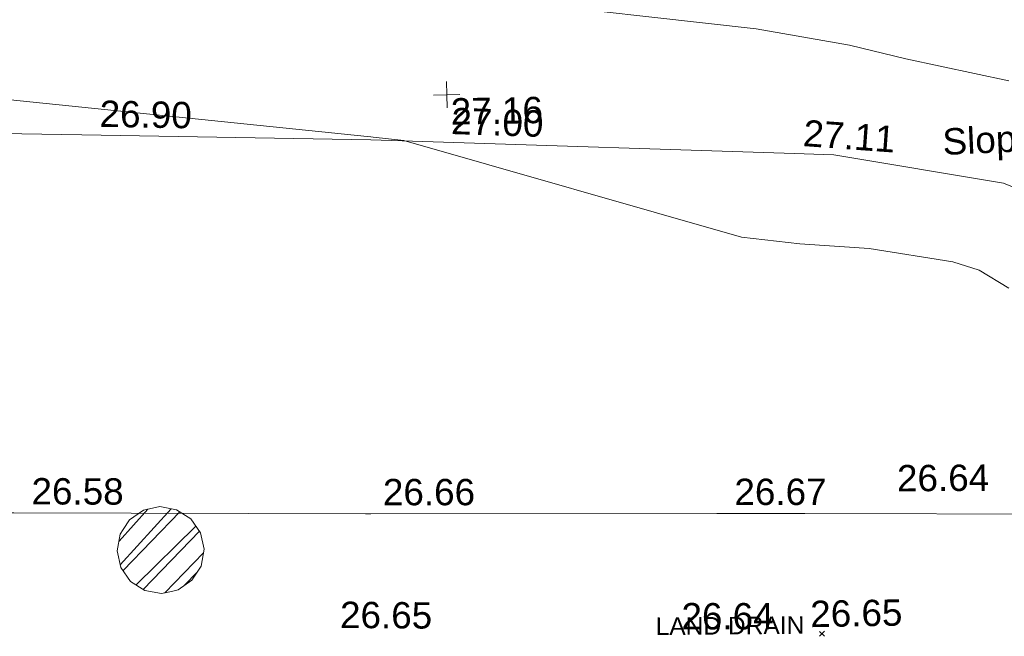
# Model space of a CAD drawing. Header units: millimetres. Extents: x -290717 to 520720, y -88450 to 287762.
# Tile 238 of 256: x 81523 to 95528, y 18407 to 27179. Entities that reach past the tile are written whole.
import ezdxf

# ---------------------------------------------------------------- set-up
doc = ezdxf.new("R2010")
doc.units = ezdxf.units.MM
for name, pattern in [('IMPORT-HIDDEN2 _3_', [4762.5, 3175, -1587.5]), ('IMPORT-UG_DRAINAGE_UNIDENTIFIED_QLB2 _2_', [2700, 1500, -300.0000000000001, 0, -250, 150, -300.0000000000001, 0, -200]), ('IMPORT-UG_ELEC_STREET LIGHTING_QLB2 _2_', [2700, 1500, -300.0000000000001, 0, -250, 150, -300.0000000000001, 0, -200])]:
    doc.linetypes.add(name, pattern=pattern)
for name, color, linetype, lineweight, true_color in [('00_UAV_BUILDING_OUTLINE', 5, 'Continuous', 9, 0x0000ff), ('00_UAV_FOOTPATH', 7, 'Continuous', 9, 0xa50000), ('00_UAV_LEVEL_SPOT', 7, 'Continuous', 9, 0x666666), ('00_UAV_SLOPE_BOTTOM', 30, 'Continuous', 9, 0xff7f00), ('01_DTM_CONTOUR_MJR', 7, 'Continuous', 9, 0x7f3f00), ('01_DTM_CONTOUR_MNR', 7, 'Continuous', 9, 0xa5a552), ('12333-PUM-2D-U-0001-C01 - Rev2_REVIT IMPORT_dwg', 7, 'Continuous', 9, 0x767676), ('PUM-CHAMBER EXTENTS', 6, 'IMPORT-HIDDEN2 _3_', 9, 0xff00ff), ('PUM-UNIDENTIFIED-QLB2', 150, 'IMPORT-UG_DRAINAGE_UNIDENTIFIED_QLB2 _2_', 9, 0x007fff)]:
    doc.layers.add(name, color=color, linetype=linetype, lineweight=lineweight, true_color=true_color)
doc.layers.add('GEN-TEXT', color=7, linetype='Continuous', lineweight=9)
doc.styles.add('Arial_1', font='arial.ttf', dxfattribs={"height": 250})
doc.styles.add('Swis721 Lt BT_2', font='swissl.ttf', dxfattribs={"height": 375})

# ---------------------------------------------------------------- blocks, each defined once
blk = doc.blocks.new('12333-PUM-2D-U-0001-C01 - Rev2_REVIT IMPORT_dwg_UAV-2077255-Site Location Plan Existing')
at = {"layer": '00_UAV_LEVEL_SPOT', "color": 254, "true_color": 0xcccccc, "flags": 128}
for points in [[(500.0000000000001, 0), (0, 0), (0, 500.0000000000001)], [(0, -500.0000000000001), (0, 0), (-500.0000000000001, 0)]]:
    blk.add_lwpolyline(points, dxfattribs=at)
blk = doc.blocks.new('12333-PUM-2D-U-0001-C01 - Rev2_REVIT IMPORT_dwg_MGS62954_T2_Galway_ITM_3d_Rev1-2077680-Site Location Plan Existing')
at = {"layer": '00_UAV_FOOTPATH', "color": 254, "true_color": 0xcccccc, "flags": 128}
blk.add_lwpolyline([(533968742.7295001, 725574397.8715), (533972870.7295001, 725574333.8715001), (533973741.1404691, 725574316.632156), (533977818.7295001, 725574235.8715001), (533978740.0307134, 725574224.9016193), (533983277.7295001, 725574170.8715001), (533983739.412688, 725574161.6144855), (533988737.6945366, 725574061.3960451), (533988813.7295001, 725574059.8715001), (533993736.9705148, 725573977.7916342), (533994989.4740002, 725573956.91), (533998735.8376026, 725573878.7221273)], dxfattribs=at)
at = {"layer": '00_UAV_SLOPE_BOTTOM', "color": 254, "true_color": 0xcccccc, "flags": 128}
blk.add_lwpolyline([(533959844.1079406, 725578867.4719223), (533963275.7295001, 725578640.8715001), (533964833.0893191, 725578739.1641194), (533968662.7295, 725578980.8715001), (533969820.7638822, 725579069.9886649), (533974803.6410383, 725579453.4486823), (533975770.7295001, 725579527.8715), (533979799.8845524, 725579562.2157681), (533982809.7295, 725579587.8715001), (533984797.9485164, 725579519.1099508), (533988910.7295001, 725579376.8715), (533989793.3110673, 725579333.1514589), (533994785.945345, 725579085.8336084), (533995491.7295001, 725579050.8715001), (533997895.7295, 725578602.8715003), (533998598.7295001, 725578301.8715003)], dxfattribs=at)
at = {"layer": '01_DTM_CONTOUR_MJR', "color": 254, "true_color": 0xcccccc, "flags": 128}
blk.add_lwpolyline([(533997997.4261625, 725580057.645276), (533996537.2049862, 725580399.2079222), (533995737.9469547, 725580606.343962), (533994418.0190225, 725580858.9678999), (533990693.6816575, 725581348.5191351)], dxfattribs=at)
at = {"layer": '01_DTM_CONTOUR_MNR', "color": 254, "true_color": 0xcccccc, "flags": 128}
blk.add_lwpolyline([(533997947.5763677, 725577112.1378706), (533997529.9830915, 725577372.9807429), (533997157.3141833, 725577498.6019859), (533995968.7848436, 725577710.4211291), (533994984.0486974, 725577794.6679945), (533994155.3940762, 725577902.9367386), (533989380.0000001, 725579360.0000001), (533988944.1135436, 725579417.6486257), (533988908.6642292, 725579423.3171434), (533988856.6974534, 725579427.2108271), (533982916.0774858, 725580144.0988668), (533982036.212027, 725580218.795198), (533976167.465489, 725580476.4509706), (533974778.0077257, 725580542.1855015), (533972153.3576135, 725580646.644194), (533969885.2164492, 725580736.9141537)], dxfattribs=at)
at = {"xscale": 0.375, "yscale": 0.375, "zscale": 0.375}
blk.add_blockref('12333-PUM-2D-U-0001-C01 - Rev2_REVIT IMPORT_dwg_UAV-2077255-Site Location Plan Existing', (533990000, 725580000.0000001), dxfattribs=at)
at = {"layer": '00_UAV_BUILDING_OUTLINE', "color": 251, "true_color": 0x666666, "insert": (533993211.3557982, 725572713.0494094), "char_height": 375, "width": 1495.902363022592, "attachment_point": 1, "rotation": 358.9917932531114, "line_spacing_factor": 1.005061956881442, "style": 'Swis721 Lt BT_2'}
blk.add_mtext('26.64', dxfattribs=at)
at = {"layer": '00_UAV_FOOTPATH', "color": 251, "true_color": 0x666666, "char_height": 375, "width": 1495.902363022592, "attachment_point": 1, "line_spacing_factor": 1.005061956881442, "style": 'Swis721 Lt BT_2'}
for s, insert, rotation in [('26.58', (533983999.2900946, 725574651.7329386), 358.8513404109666), ('26.66', (533988996.0411896, 725574552.3230982), 359.0301407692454), ('26.64', (533996309.4902953, 725574621.8452013), 359.3865415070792), ('26.67', (533993995.1910577, 725574468.785031), 359.0448580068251), ('26.65', (533988357.3086529, 725572817.6788113), 358.6064591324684)]:
    blk.add_mtext(s, dxfattribs=dict(at, insert=insert, rotation=rotation))
at = {"layer": '00_UAV_FOOTPATH', "color": 251, "true_color": 0x666666, "insert": (533995039.9242741, 725572712.3291593), "char_height": 375, "width": 1495.902363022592, "attachment_point": 1, "line_spacing_factor": 1.005061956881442, "style": 'Swis721 Lt BT_2'}
blk.add_mtext('26.65', dxfattribs=at)
at = {"layer": '00_UAV_LEVEL_SPOT', "insert": (533990051.8765643, 725579949.1441547), "char_height": 375, "width": 1495.902363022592, "attachment_point": 1, "line_spacing_factor": 1.005061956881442, "style": 'Swis721 Lt BT_2'}
blk.add_mtext('27.16', dxfattribs=at)
at = {"layer": '00_UAV_SLOPE_BOTTOM', "color": 251, "true_color": 0x666666, "char_height": 375, "attachment_point": 1, "line_spacing_factor": 1.005061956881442, "style": 'Swis721 Lt BT_2'}
for s, insert, width, rotation in [('26.90', (533985064.9161715, 725580005.4026977), 1495.902363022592, 358.0192439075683), ('27.00', (533990067.5068167, 725579815.4055988), 1495.902363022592, 357.1640832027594), ('27.11', (533995078.9600992, 725579556.8906308), 1495.902363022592, 354.90226238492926), ('Slope Bottom', (533997033.2559108, 725579395.5886048), 3685.143599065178, 1.6238942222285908)]:
    blk.add_mtext(s, dxfattribs=dict(at, insert=insert, width=width, rotation=rotation))
blk = doc.blocks.new('12333-PUM-2D-U-0001-C01 - Rev2_REVIT IMPORT_dwg-1620468-Site Location Plan Existing')
at = {"layer": 'PUM-CHAMBER EXTENTS', "true_color": 0xffaaff}
h = blk.add_hatch(dxfattribs=at)
h.set_pattern_fill('FP_3', color=211, style=0, pattern_type=2)
h.set_pattern_definition([(45, (-533641079.65, -725615854.3560001), (-265.1650429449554, 265.1650429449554), []), (45, (-533640902.873, -725615854.3560001), (-265.1650429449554, 265.1650429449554), [])])
h.paths.add_polyline_path([(344738.707495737, -42876.76608492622), (344975.164580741, -42829.73184634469), (345175.6232180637, -42695.78966719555), (345309.5653972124, -42495.33102987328), (345356.5996357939, -42258.87394486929), (345309.5653972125, -42022.41685986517), (345175.6232180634, -41821.95822254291), (344975.164580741, -41688.01604339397), (344738.7074957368, -41640.98180481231), (344502.2504107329, -41688.0160433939), (344301.7917734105, -41821.95822254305), (344167.8495942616, -42022.41685986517), (344120.8153556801, -42258.87394486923), (344167.8495942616, -42495.33102987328), (344301.7917734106, -42695.78966719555), (344502.2504107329, -42829.73184634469), (344652.838756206, -42859.685730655)])
at = {"layer": 'GEN-TEXT', "color": 253, "true_color": 0xaaaaaa}
for p, q in [((354087.9948138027, -43648.71151768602), (354158.7054919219, -43578.00083956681)), ((354158.7054919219, -43648.71151768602), (354087.9948138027, -43578.00083956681))]:
    blk.add_line(p, q, dxfattribs=at)
at = {"layer": 'PUM-CHAMBER EXTENTS', "color": 211, "linetype": 'Continuous', "true_color": 0xffaaff, "flags": 128}
blk.add_lwpolyline([(345356.5996357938, -42258.87394486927), (345309.5653972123, -42022.41685986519), (345267.8733017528, -41960.02022945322), (345175.6232180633, -41821.95822254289), (344975.164580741, -41688.01604339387), (344738.7074957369, -41640.98180481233), (344502.2504107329, -41688.01604339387), (344301.7917734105, -41821.95822254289), (344212.0948299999, -41956.19918510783), (344167.8495942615, -42022.41685986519), (344120.81535568, -42258.87394486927), (344167.8495942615, -42495.33102987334), (344301.7917734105, -42695.78966719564), (344502.2504107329, -42829.73184634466), (344738.7074957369, -42876.7660849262), (344882.1382006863, -42848.23594382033), (344975.164580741, -42829.73184634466), (345175.6232180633, -42695.78966719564), (345309.5653972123, -42495.33102987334)], close=True, dxfattribs=at)
blk.add_blockref('12333-PUM-2D-U-0001-C01 - Rev2_REVIT IMPORT_dwg_MGS62954_T2_Galway_ITM_3d_Rev1-2077680-Site Location Plan Existing', (-533641079.6498471, -725615854.3561786))
at = {"layer": 'PUM-UNIDENTIFIED-QLB2', "insert": (352816.6384929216, -43349.93438706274), "char_height": 250, "width": 2522.060585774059, "attachment_point": 2, "rotation": 359.5005475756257, "line_spacing_factor": 0.9417779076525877, "style": 'Arial_1'}
blk.add_mtext('LAND DRAIN', dxfattribs=at)

msp = doc.modelspace()

# ---------------------------------------------------------------- block references
at = {"layer": '12333-PUM-2D-U-0001-C01 - Rev2_REVIT IMPORT_dwg', "color": 254, "linetype": 'IMPORT-UG_ELEC_STREET LIGHTING_QLB2 _2_', "true_color": 0xffd4d4, "rotation": 0.9999999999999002}
msp.add_blockref('12333-PUM-2D-U-0001-C01 - Rev2_REVIT IMPORT_dwg-1620468-Site Location Plan Existing', (-261895.0770586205, 55869.5817132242), dxfattribs=at)

doc.saveas('drawing.dxf')
